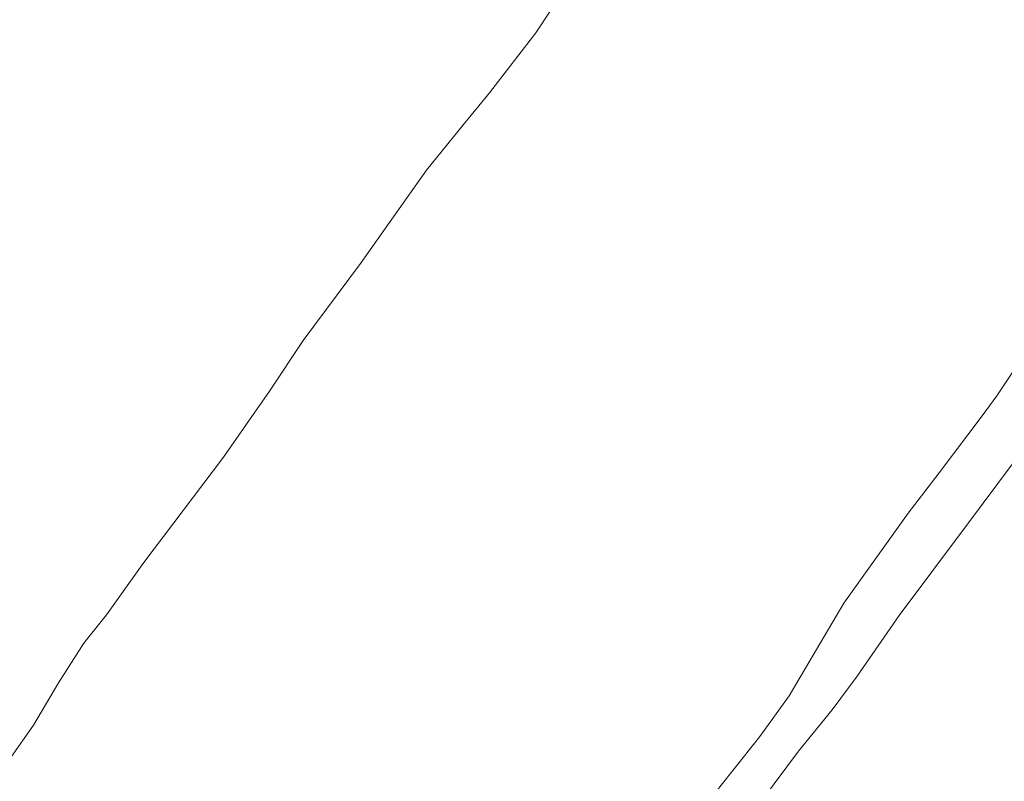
# Model space of a CAD drawing. Extents: x 184075 to 186166, y 346026 to 349063.
# Tile 123 of 136: x 185100 to 185279, y 348356 to 348495. Entities that reach past the tile are written whole.
import ezdxf

# ---------------------------------------------------------------- set-up
doc = ezdxf.new("R2010")
doc.units = 0
for name, color, linetype, lineweight in [('B-ME-GR-GRAS-GV', 60, 'Continuous', 13), ('B-ME-GW-TALUD_KRUIN-G', 90, 'Continuous', 18), ('B-ME-OB-OEVERVOORZIENING-G', 7, 'Continuous', 18), ('B-ME-OG-WATER_RIVIER-GV', 130, 'Continuous', 18)]:
    doc.layers.add(name, color=color, linetype=linetype, lineweight=lineweight)

msp = doc.modelspace()

# ---------------------------------------------------------------- linework, layer by layer
at = {"layer": 'B-ME-GR-GRAS-GV'}
for points in [[(185226.513, 348354.228, 20.981), (185234.682, 348364.48, 20.981), (185240.014, 348371.869, 20.981), (185249.951, 348388.745, 20.981), (185261.621, 348405.08, 20.981), (185267.234, 348412.432, 20.981), (185275.081, 348422.741, 20.981), (185277.708, 348426.404, 20.981), (185284.551, 348436.701, 20.981)], [(185285.887, 348421.166, 23.661), (185272.568, 348403.302, 23.68), (185260.019, 348386.473, 23.698), (185252.343, 348375.471, 23.736), (185247.806, 348369.324, 23.687), (185241.713, 348361.851, 23.582), (185235.143, 348353.089, 23.53)]]:
    msp.add_polyline3d(points, dxfattribs=at)
at = {"layer": 'B-ME-GW-TALUD_KRUIN-G'}
msp.add_polyline3d([(185235.143, 348353.089, 23.53), (185241.713, 348361.851, 23.582), (185247.806, 348369.324, 23.687), (185252.343, 348375.471, 23.736), (185260.019, 348386.473, 23.698), (185272.568, 348403.302, 23.68), (185285.887, 348421.166, 23.661)], dxfattribs=at)
at = {"layer": 'B-ME-OB-OEVERVOORZIENING-G'}
msp.add_polyline3d([(185284.551, 348436.701, 20.981), (185277.708, 348426.404, 20.981), (185275.081, 348422.741, 20.981), (185267.234, 348412.432, 20.981), (185261.621, 348405.08, 20.981), (185249.951, 348388.745, 20.981), (185240.014, 348371.869, 20.981), (185234.682, 348364.48, 20.981), (185226.513, 348354.228, 20.981)], dxfattribs=at)
at = {"layer": 'B-ME-OG-WATER_RIVIER-GV'}
for points in [[(185098.75, 348360.874, 20.981), (185102.733, 348366.587, 20.981), (185107.301, 348374.238, 20.981), (185111.889, 348381.436, 20.981), (185116.033, 348386.582, 20.981), (185122.808, 348396.107, 20.981), (185137.268, 348415.277, 20.981), (185145.622, 348427.239, 20.981), (185151.754, 348436.419, 20.981), (185162.146, 348450.405, 20.981), (185174.114, 348467.397, 20.981), (185180.858, 348475.708, 20.981), (185185.568, 348481.427, 20.981), (185193.967, 348492.327, 20.981), (185204.424, 348508.172, 20.981)], [(185284.551, 348436.701, 20.981), (185277.708, 348426.404, 20.981), (185275.081, 348422.741, 20.981), (185267.234, 348412.432, 20.981), (185261.621, 348405.08, 20.981), (185249.951, 348388.745, 20.981), (185240.014, 348371.869, 20.981), (185234.682, 348364.48, 20.981), (185226.513, 348354.228, 20.981)]]:
    msp.add_polyline3d(points, dxfattribs=at)

doc.saveas('drawing.dxf')
